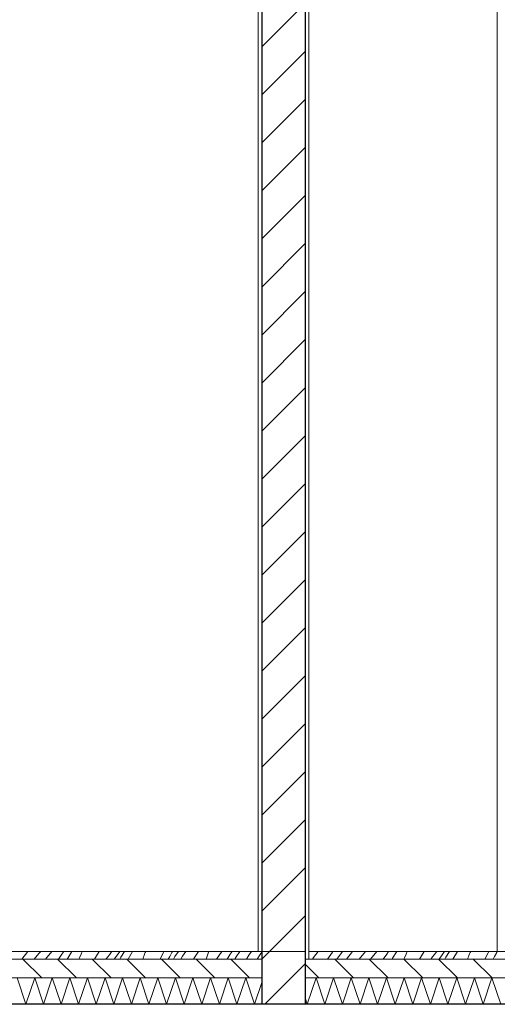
# Model space of a CAD drawing. Header units: millimetres. Extents: x 92668 to 123324, y -8921 to 14506.
# Tile 21 of 133: x 102650 to 103918, y 2750 to 5360. Entities that reach past the tile are written whole.
import ezdxf

# ---------------------------------------------------------------- set-up
doc = ezdxf.new("R2010")
doc.units = ezdxf.units.MM
doc.header["$MEASUREMENT"] = 0
doc.linetypes.add('Przerywana', pattern=[240, 120, -120])
doc.linetypes.add('Wipeout_Contour', pattern=[1000, 0, -1000])
for name, color, linetype, lineweight, true_color in [('0_Nr_pióra__85', 7, 'Continuous', 13, 0x80c2ff), ('Nowe_A-Wymiary-Zewnętrzne_Nr_pióra__45', 7, 'Continuous', 15, 0x40a5ff), ('Nowe_A-Wymiary-Zewnętrzne_Nr_pióra__85', 7, 'Continuous', 13, 0x80c2ff)]:
    doc.layers.add(name, color=color, linetype=linetype, lineweight=lineweight, true_color=true_color)
for name, color, linetype in [('Nowe_A-Posadzki', 7, 'Continuous'), ('Nowe_A-Stropy', 7, 'Continuous'), ('Nowe_A-Wymiary-Zewnętrzne', 7, 'Continuous'), ('Nowe_A-Ściany-Działowe', 7, 'Continuous')]:
    doc.layers.add(name, color=color, linetype=linetype)
for name, color, linetype, lineweight in [('Nowe_A-Posadzki_Nr_pióra__174', 7, 'Continuous', 5), ('Nowe_A-Posadzki_Nr_pióra__175', 7, 'Continuous', 5), ('Nowe_A-Posadzki_Nr_pióra__9', 7, 'Continuous', 13), ('Nowe_A-Stropy_Nr_pióra__29', 7, 'Continuous', 25), ('Nowe_A-Wymiary-Zewnętrzne_Nr_pióra__46', 5, 'Continuous', 15), ('Nowe_A-Ściany-Działowe_Nr_pióra__27', 7, 'Continuous', 25), ('Nowe_A-Ściany-Działowe_Nr_pióra__47', 7, 'Continuous', 15), ('Nowe_A-Ściany-Działowe_Nr_pióra__87', 7, 'Continuous', 13)]:
    doc.layers.add(name, color=color, linetype=linetype, lineweight=lineweight)
doc.styles.add('STYL_AUTOMATYCZNY_2', font='arial.ttf')
doc.dimstyles.new('STYL_AUTOMATYCZNY__1', dxfattribs={"dimtxt": 125, "dimasz": 47.5, "dimexe": 0.18, "dimexo": 20, "dimgap": 0, "dimtad": 1, "dimdec": 1, "dimlfac": 0.1, "dimzin": 0, "dimdsep": 46, "dimtxsty": 'STYL_AUTOMATYCZNY_2', "dimblk": 'ARROWHEAD_11', "dimblk1": 'ARROWHEAD_11', "dimblk2": 'ARROWHEAD_11', "dimcen": 0.09, "dimclrd": 256, "dimclre": 256, "dimclrt": 5, "dimadec": 1, "dimazin": 0, "dimtfac": 1, "dimtdec": 4, "dimtmove": 0, "dimatfit": 3, "dimfxl": 0, "dimtolj": 1, "dimtzin": 0, "dimarcsym": 0})
pattern_1 = [(0, (0, 0), (0, 86.60254), [0, -50]), (0, (25, 43.3), (0, 86.60254), [0, -50])]
pattern_2 = [(135, (0, 0), (45.96194, 45.96194), [])]

# ---------------------------------------------------------------- blocks, each defined once
blk = doc.blocks.new('ElemPrzekroju_33')
at = {"layer": 'Nowe_A-Stropy_Nr_pióra__29', "color": 7, "linetype": 'Continuous', "lineweight": 25, "flags": 128}
blk.add_lwpolyline([(107317.6, 2750), (103407.6, 2750), (103292.6, 2750), (99177.6, 2750), (99167.6, 2750)], dxfattribs=at)
blk = doc.blocks.new('ElemPrzekroju_59')
at = {"color": 254, "linetype": 'Wipeout_Contour', "lineweight": 0, "ltscale": 1210974.75399905}
blk.add_wipeout([(103282.6, 5430), (99177.6, 5430), (99177.6, 3815), (99207.6, 3815), (99207.6, 3790), (99177.6, 3790), (99177.6, 2890), (101505.6, 2890), (101505.6, 5007), (102639.6, 5007), (102639.6, 2890), (103282.6, 2890)], dxfattribs=at).dxf.layer = 'Nowe_A-Ściany-Działowe'
at = {"color": 254, "linetype": 'Wipeout_Contour', "lineweight": 0, "ltscale": 415035.189814}
blk.add_wipeout([(103417.6, 5430), (103417.6, 2890), (103917.6, 2890), (103917.6, 5430)], dxfattribs=at).dxf.layer = 'Nowe_A-Ściany-Działowe'
at = {"layer": 'Nowe_A-Ściany-Działowe_Nr_pióra__87', "color": 7, "linetype": 'Continuous', "lineweight": 13}
blk.add_line((103917.6, 2890), (103917.6, 5430), dxfattribs=at)
blk = doc.blocks.new('ElemPrzekroju_112')
at = {"layer": 'Nowe_A-Ściany-Działowe', "linetype": 'Continuous', "lineweight": 0, "true_color": 0x000000}
h = blk.add_hatch(dxfattribs=at)
h.set_pattern_fill('Tynk', color=18, style=0, pattern_type=2)
h.set_pattern_definition(pattern_1)
h.paths.add_polyline_path([(103282.6, 2890), (103292.6, 2890), (103292.6, 5430), (103282.6, 5430)])
h = blk.add_hatch(dxfattribs=at)
h.set_pattern_fill('Bloczki_ceramiczne', color=18, style=0, pattern_type=2)
h.set_pattern_definition([(45, (0, 0), (-63.63961, 63.63961), [])])
h.paths.add_polyline_path([(103292.6, 5440), (103292.6, 5430), (103292.6, 2890), (103292.6, 2750), (103407.6, 2750), (103407.6, 2870), (103407.6, 5440)])
h = blk.add_hatch(dxfattribs=at)
h.set_pattern_fill('Tynk', color=18, style=0, pattern_type=2)
h.set_pattern_definition(pattern_1)
h.paths.add_polyline_path([(103407.6, 2870), (103417.6, 2870), (103417.6, 5440), (103407.6, 5440)])
at = {"layer": 'Nowe_A-Ściany-Działowe_Nr_pióra__27', "color": 7, "linetype": 'Continuous', "lineweight": 25, "flags": 128}
for points in [[(103292.6, 5440), (103292.6, 5430), (103292.6, 2890), (103292.6, 2870), (103292.6, 2820), (103292.6, 2750)], [(103407.6, 5440), (103407.6, 2870), (103407.6, 2820), (103407.6, 2750)]]:
    blk.add_lwpolyline(points, dxfattribs=at)
at = {"layer": 'Nowe_A-Ściany-Działowe_Nr_pióra__47', "color": 7, "linetype": 'Continuous', "lineweight": 15}
for p, q in [((103282.6, 5430), (103282.6, 2890)), ((103417.6, 5430), (103417.6, 2890)), ((103292.6, 2890), (103282.6, 2890)), ((103417.6, 2890), (103417.6, 2870)), ((103417.6, 2870), (103407.6, 2870))]:
    blk.add_line(p, q, dxfattribs=at)
blk = doc.blocks.new('*X220')
at = {"layer": 'Nowe_A-Posadzki_Nr_pióra__175', "color": 7, "linetype": 'Continuous', "lineweight": 5}
for p, q in [((102655.5, 2870), (102671.4, 2889.9)), ((102671.4, 2889.9), (102671.4, 2890)), ((102688.9, 2870), (102692.6, 2874.3)), ((102692.6, 2874.3), (102702, 2885.4)), ((102702, 2885.4), (102706, 2890)), ((102718.7, 2870), (102735.5, 2890)), ((102752.8, 2870), (102762, 2882.9)), ((102762, 2882.9), (102767.1, 2890)), ((102776.6, 2870), (102777.7, 2872)), ((102777.7, 2872), (102788.7, 2890)), ((102807.3, 2870), (102809, 2873.2)), ((102809, 2873.2), (102813.6, 2882.9)), ((102813.6, 2882.9), (102816.4, 2890)), ((102848.7, 2870), (102854.2, 2878.2)), ((102854.2, 2878.2), (102861.2, 2890)), ((102879.6, 2870.5), (102883.9, 2875.8)), ((102883.9, 2875.8), (102888.1, 2881.2)), ((102888.1, 2881.2), (102892.3, 2886.7)), ((102892.3, 2886.7), (102894.7, 2890)), ((102901.1, 2870), (102909.4, 2881.4)), ((102909.4, 2881.4), (102915.7, 2890)), ((102915.9, 2870), (102918.9, 2874.9)), ((102918.9, 2874.9), (102928.6, 2890)), ((102937.8, 2870), (102949.8, 2890)), ((102976.8, 2870), (102977.6, 2872.3)), ((102977.6, 2872.3), (102978.8, 2876)), ((102978.8, 2876), (102980.2, 2879.7)), ((102980.2, 2879.7), (102981.7, 2883.4)), ((102981.7, 2883.4), (102983.3, 2887)), ((102983.3, 2887), (102984.8, 2890)), ((103031.1, 2886.5), (103022.6, 2870)), ((103032.7, 2890), (103031.1, 2886.5)), ((103048.2, 2876.5), (103044.6, 2870)), ((103054, 2887.4), (103048.2, 2876.5)), ((103055.3, 2890), (103054, 2887.4)), ((103058.1, 2870), (103062.3, 2876.4)), ((103062.3, 2876.4), (103071.5, 2890)), ((103077.7, 2870), (103082.4, 2877.2)), ((103082.4, 2877.2), (103090.9, 2890)), ((103111.7, 2870), (103112.4, 2871.1)), ((103112.4, 2871.1), (103119.7, 2882.3)), ((103119.7, 2882.3), (103124.8, 2890)), ((103150.8, 2888.1), (103145.3, 2870)), ((103150.8, 2888.1), (103152, 2890)), ((103172.1, 2870), (103186.3, 2890)), ((103200.6, 2870), (103208.9, 2882.8)), ((103208.9, 2882.8), (103213.6, 2890)), ((103220.9, 2870), (103221.6, 2871)), ((103221.6, 2871), (103224.6, 2875.7)), ((103224.6, 2875.7), (103234.2, 2890)), ((103252.2, 2870), (103258.6, 2880)), ((103258.6, 2880), (103265.1, 2890)), ((103280.4, 2870), (103288.6, 2882.4)), ((103288.6, 2882.4), (103292.6, 2888.2)), ((102879.2, 2870), (102879.6, 2870.5))]:
    blk.add_line(p, q, dxfattribs=at)
blk = doc.blocks.new('*X221')
at = {"layer": 'Nowe_A-Posadzki_Nr_pióra__174', "color": 7, "linetype": 'Continuous', "lineweight": 5}
for p, q in [((102643.3, 2820), (102666.7, 2750)), ((102666.7, 2750), (102690, 2820)), ((102690, 2820), (102713.3, 2750)), ((102713.3, 2750), (102736.7, 2820)), ((102736.7, 2820), (102760, 2750)), ((102760, 2750), (102783.3, 2820)), ((102783.3, 2820), (102806.7, 2750)), ((102806.7, 2750), (102830, 2820)), ((102830, 2820), (102853.3, 2750)), ((102853.3, 2750), (102876.7, 2820)), ((102876.7, 2820), (102900, 2750)), ((102900, 2750), (102923.3, 2820)), ((102923.3, 2820), (102946.7, 2750)), ((102946.7, 2750), (102970, 2820)), ((102970, 2820), (102993.3, 2750)), ((102993.3, 2750), (103016.7, 2820)), ((103016.7, 2820), (103040, 2750)), ((103040, 2750), (103063.3, 2820)), ((103063.3, 2820), (103086.7, 2750)), ((103086.7, 2750), (103110, 2820)), ((103110, 2820), (103133.3, 2750)), ((103133.3, 2750), (103156.7, 2820)), ((103156.7, 2820), (103180, 2750)), ((103180, 2750), (103203.3, 2820)), ((103203.3, 2820), (103226.7, 2750)), ((103226.7, 2750), (103250, 2820)), ((103250, 2820), (103273.3, 2750)), ((103273.3, 2750), (103292.6, 2807.8))]:
    blk.add_line(p, q, dxfattribs=at)
blk = doc.blocks.new('ElemPrzekroju_173')
at = {"layer": 'Nowe_A-Posadzki', "linetype": 'Continuous', "lineweight": 0, "true_color": 0x000000}
h = blk.add_hatch(dxfattribs=at)
h.set_pattern_fill('Cegła_zwykła', color=18, style=0, pattern_type=2)
h.set_pattern_definition(pattern_2)
h.paths.add_polyline_path([(99177.6, 2870), (99177.6, 2820), (103292.6, 2820), (103292.6, 2870)])
at = {"layer": 'Nowe_A-Posadzki_Nr_pióra__9', "color": 7, "linetype": 'Continuous', "lineweight": 13}
for p, q in [((103282.6, 2890), (99177.6, 2890)), ((103292.6, 2870), (99177.6, 2870)), ((103292.6, 2820), (99177.6, 2820))]:
    blk.add_line(p, q, dxfattribs=at)
at = {"layer": 'Nowe_A-Posadzki', "lineweight": 0}
for name in ['*X220', '*X221']:
    blk.add_blockref(name, (0, 0), dxfattribs=at)
blk = doc.blocks.new('*X223')
at = {"layer": 'Nowe_A-Posadzki_Nr_pióra__175', "color": 7, "linetype": 'Continuous', "lineweight": 5}
for p, q in [((103427, 2870), (103430.1, 2874.2)), ((103430.1, 2874.2), (103442.1, 2890)), ((103467.2, 2870), (103480, 2888)), ((103480, 2888), (103481.4, 2890)), ((103492.1, 2870), (103507, 2890)), ((103517.6, 2870), (103533.5, 2889.9)), ((103533.5, 2889.9), (103533.5, 2890)), ((103551, 2870), (103554.7, 2874.3)), ((103554.7, 2874.3), (103564.1, 2885.4)), ((103564.1, 2885.4), (103568.1, 2890)), ((103580.8, 2870), (103597.6, 2890)), ((103614.9, 2870), (103624.1, 2882.9)), ((103624.1, 2882.9), (103629.2, 2890)), ((103638.7, 2870), (103639.8, 2872)), ((103639.8, 2872), (103650.8, 2890)), ((103669.4, 2870), (103671.1, 2873.2)), ((103671.1, 2873.2), (103675.7, 2882.9)), ((103675.7, 2882.9), (103678.5, 2890)), ((103710.8, 2870), (103716.4, 2878.2)), ((103716.4, 2878.2), (103723.3, 2890)), ((103741.7, 2870.5), (103746, 2875.8)), ((103746, 2875.8), (103750.2, 2881.2)), ((103750.2, 2881.2), (103754.4, 2886.7)), ((103754.4, 2886.7), (103756.8, 2890)), ((103763.2, 2870), (103771.5, 2881.4)), ((103771.5, 2881.4), (103777.8, 2890)), ((103778, 2870), (103781, 2874.9)), ((103781, 2874.9), (103790.7, 2890)), ((103799.9, 2870), (103811.9, 2890)), ((103838.9, 2870), (103839.7, 2872.3)), ((103839.7, 2872.3), (103840.9, 2876)), ((103840.9, 2876), (103842.3, 2879.7)), ((103842.3, 2879.7), (103843.8, 2883.4)), ((103843.8, 2883.4), (103845.4, 2887)), ((103845.4, 2887), (103846.9, 2890)), ((103893.2, 2886.5), (103884.7, 2870)), ((103894.8, 2890), (103893.2, 2886.5)), ((103910.3, 2876.5), (103906.8, 2870)), ((103916.1, 2887.4), (103910.3, 2876.5)), ((103917.4, 2890), (103916.1, 2887.4)), ((103741.3, 2870), (103741.7, 2870.5))]:
    blk.add_line(p, q, dxfattribs=at)
blk = doc.blocks.new('*X224')
at = {"layer": 'Nowe_A-Posadzki_Nr_pióra__174', "color": 7, "linetype": 'Continuous', "lineweight": 5}
for p, q in [((103413.3, 2750), (103436.7, 2820)), ((103436.7, 2820), (103460, 2750)), ((103460, 2750), (103483.3, 2820)), ((103483.3, 2820), (103506.7, 2750)), ((103506.7, 2750), (103530, 2820)), ((103530, 2820), (103553.3, 2750)), ((103553.3, 2750), (103576.7, 2820)), ((103576.7, 2820), (103600, 2750)), ((103600, 2750), (103623.3, 2820)), ((103623.3, 2820), (103646.7, 2750)), ((103646.7, 2750), (103670, 2820)), ((103670, 2820), (103693.3, 2750)), ((103693.3, 2750), (103716.7, 2820)), ((103716.7, 2820), (103740, 2750)), ((103740, 2750), (103763.3, 2820)), ((103763.3, 2820), (103786.7, 2750)), ((103786.7, 2750), (103810, 2820)), ((103810, 2820), (103833.3, 2750)), ((103833.3, 2750), (103856.7, 2820)), ((103856.7, 2820), (103880, 2750)), ((103880, 2750), (103903.3, 2820)), ((103903.3, 2820), (103926.7, 2750)), ((103407.6, 2767.2), (103413.3, 2750))]:
    blk.add_line(p, q, dxfattribs=at)
blk = doc.blocks.new('ElemPrzekroju_174')
at = {"layer": 'Nowe_A-Posadzki', "linetype": 'Continuous', "lineweight": 0, "true_color": 0x000000}
h = blk.add_hatch(dxfattribs=at)
h.set_pattern_fill('Cegła_zwykła', color=18, style=0, pattern_type=2)
h.set_pattern_definition(pattern_2)
h.paths.add_polyline_path([(103407.6, 2820), (107317.6, 2820), (107317.6, 2870), (103417.6, 2870), (103407.6, 2870)])
at = {"layer": 'Nowe_A-Posadzki_Nr_pióra__9', "color": 7, "linetype": 'Continuous', "lineweight": 13}
for p, q in [((107317.6, 2870), (103417.6, 2870)), ((107317.6, 2820), (103407.6, 2820))]:
    blk.add_line(p, q, dxfattribs=at)
at = {"layer": 'Nowe_A-Posadzki_Nr_pióra__9', "color": 7, "linetype": 'Continuous', "lineweight": 13, "flags": 128}
blk.add_lwpolyline([(107317.6, 2890), (107307.6, 2890), (103417.6, 2890)], dxfattribs=at)
at = {"layer": 'Nowe_A-Posadzki', "lineweight": 0}
for name in ['*X223', '*X224']:
    blk.add_blockref(name, (0, 0), dxfattribs=at)
blk = doc.blocks.new('*D414')
at = {"layer": 'Nowe_A-Wymiary-Zewnętrzne_Nr_pióra__45', "linetype": 'Continuous', "lineweight": 15, "true_color": 0x40a5ff}
for points in [[(119555.9, 12845), (119556.9, 12840.2), (119559.6, 12836.2), (119563.6, 12833.5), (119568.4, 12832.5), (119573.2, 12833.5), (119577.3, 12836.2), (119580, 12840.2), (119580.9, 12845), (119580, 12849.8), (119577.3, 12853.8), (119573.2, 12856.5), (119568.4, 12857.5), (119563.6, 12856.5), (119559.6, 12853.8), (119556.9, 12849.8)], [(119555.9, -450), (119556.9, -454.8), (119559.6, -458.8), (119563.6, -461.5), (119568.4, -462.5), (119573.2, -461.5), (119577.3, -458.8), (119580, -454.8), (119580.9, -450), (119580, -445.2), (119577.3, -441.2), (119573.2, -438.5), (119568.4, -437.5), (119563.6, -438.5), (119559.6, -441.2), (119556.9, -445.2)]]:
    blk.add_hatch(color=161, dxfattribs=at).paths.add_polyline_path(points)
at = {"layer": 'Nowe_A-Wymiary-Zewnętrzne_Nr_pióra__45', "color": 161, "linetype": 'Continuous', "lineweight": 15, "true_color": 0x40a5ff}
for centre in [(119568.4, 12845), (119568.4, -450)]:
    blk.add_circle(centre, 12.5, dxfattribs=at)
at = {"layer": 'Nowe_A-Wymiary-Zewnętrzne_Nr_pióra__85', "color": 151, "linetype": 'Continuous', "lineweight": 13, "true_color": 0x80c2ff}
for p, q in [((119568.4, 12857.5), (119568.4, 12870)), ((119555.9, 12845), (119521.5, 12845)), ((119615.3, 12845), (119580.9, 12845)), ((119568.4, -437.5), (119568.4, 12832.5)), ((119555.9, -450), (119521.5, -450)), ((119568.4, -475), (119568.4, -462.5)), ((119615.3, -450), (119580.9, -450))]:
    blk.add_line(p, q, dxfattribs=at)
at = {"layer": 'Nowe_A-Wymiary-Zewnętrzne_Nr_pióra__46', "color": 5, "lineweight": 15, "insert": (119543.4, 5911.5), "char_height": 125, "attachment_point": 7, "rotation": 90, "style": 'STYL_AUTOMATYCZNY_2'}
blk.add_mtext('\\A1;{\\pql;\\fArial|b0|i0|c238|p0;\\W1.000000;1\xa0329,5}', dxfattribs=at)
blk = doc.blocks.new('ARROWHEAD_11')
at = {"color": 0, "linetype": 'Continuous', "lineweight": 0}
blk.add_line((0, 0), (-1, 0), dxfattribs=at)
at = {"color": 0, "linetype": 'Continuous', "lineweight": 0, "const_width": 0.25, "flags": 128}
blk.add_lwpolyline([(-0.125, 0, 1), (0.125, 0, 1)], format="xyb", close=True, dxfattribs=at)
blk = doc.blocks.new('B Przekrój_STORY_MARKER')
at = {"layer": '0_Nr_pióra__85', "color": 151, "linetype": 'Przerywana', "lineweight": 13, "true_color": 0x80c2ff}
blk.add_line((96329.8, 2890), (119661.6, 2890), dxfattribs=at)

msp = doc.modelspace()

# ---------------------------------------------------------------- block references
at = {"layer": 'Nowe_A-Stropy', "lineweight": 0}
msp.add_blockref('ElemPrzekroju_33', (0, 0), dxfattribs=at)
at = {"layer": 'Nowe_A-Ściany-Działowe', "lineweight": 0}
msp.add_blockref('ElemPrzekroju_59', (0, 0), dxfattribs=at)

# ---------------------------------------------------------------- next in the draw order: block references
at = {"linetype": 'Continuous', "lineweight": 0}
msp.add_blockref('B Przekrój_STORY_MARKER', (0, 0), dxfattribs=at)
at = {"layer": 'Nowe_A-Posadzki', "lineweight": 0}
for name in ['ElemPrzekroju_173', 'ElemPrzekroju_174']:
    msp.add_blockref(name, (0, 0), dxfattribs=at)
at = {"layer": 'Nowe_A-Ściany-Działowe', "lineweight": 0}
msp.add_blockref('ElemPrzekroju_112', (0, 0), dxfattribs=at)

# ---------------------------------------------------------------- next in the draw order: dimensions: what is measured, and where the dimension line sits
at = {"layer": 'Nowe_A-Wymiary-Zewnętrzne', "color": 151, "linetype": 'Continuous', "lineweight": 13, "true_color": 0x80c2ff}
dim = msp.add_linear_dim(base=(119568.41, 12845), p1=(98787.6, -450), p2=(98654.74, 12845), angle=90, dimstyle='STYL_AUTOMATYCZNY__1', dxfattribs=at)
dim.commit()
dim.dimension.update_dxf_attribs({"geometry": '*D414', "text_midpoint": (119480.91, 6192.64), "dimtype": 160, "text_rotation": 90})

doc.saveas('drawing.dxf')
